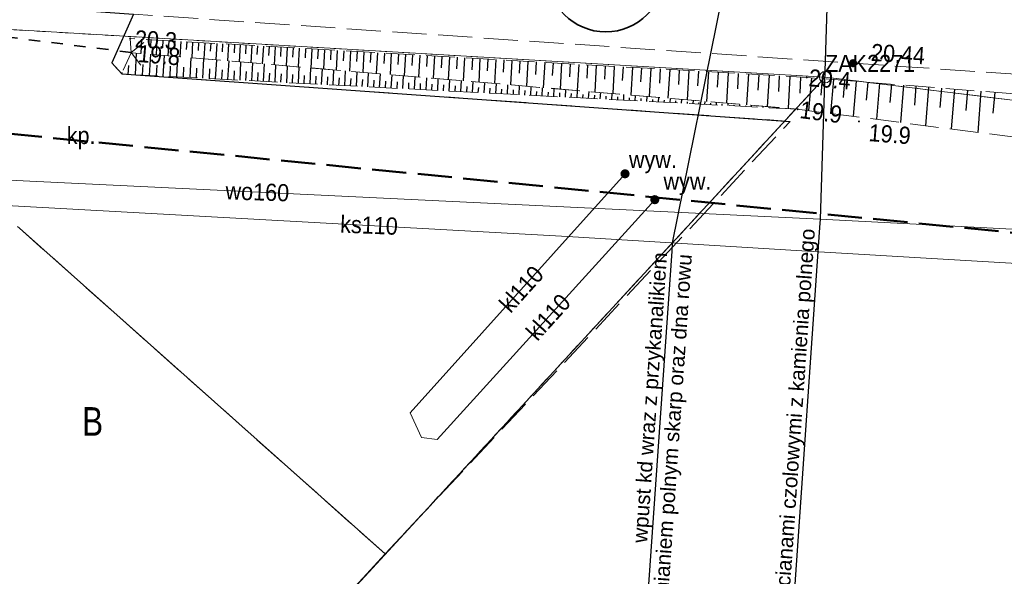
# Model space of a CAD drawing. Header units: metres. Extents: x 6551181 to 6555585, y 5935140 to 5937297.
# Tile 79 of 97: x 6551716 to 6551759, y 5935918 to 5935942. Entities that reach past the tile are written whole.
import ezdxf
from ezdxf import colors
from ezdxf.entities.mleader import LeaderData, LeaderLine
from ezdxf.enums import TextEntityAlignment as Align
from ezdxf.math import Vec2, Vec3

# ---------------------------------------------------------------- set-up
doc = ezdxf.new("R2010")
doc.units = ezdxf.units.M
for name, pattern in [('1.5_0.5', [2, 1.5, -0.5]), ('218-500', [1, 0.5, -0.5]), ('219-500', [0]), ('ib05_500', [1, 0.5, -0.5]), ('mz1.25_0.5', [1.75, 1.25, -0.5])]:
    doc.linetypes.add(name, pattern=pattern)
for name, color, linetype in [('000 Inne (niezydentyfikowane)', 7, 'Continuous'), ('202-Punkt graniczny stabilizowany trwale', 7, 'Continuous'), ('202-Punkt graniczny stabilizowany trwale-Atr103', 7, 'Continuous'), ('210-Oznaczenie użytku', 7, 'Continuous'), ('217-Granica konturu klasyfikcyjnego', 7, 'Continuous'), ('218-Granica użytku', 7, 'Continuous'), ('219-Linia granicy', 7, 'Continuous'), ('jezdnia (powierzchnia)', 7, 'Continuous'), ('krawężnik (linia)', 7, 'Continuous'), ('Obszar opracowania', 7, 'Continuous'), ('ogrodzenie trwałe (linia)', 7, 'Continuous'), ('plac (powierzchnia)', 7, 'Continuous'), ('plac (powierzchnia)-Atr17', 7, 'Continuous'), ('przepust (linia)', 7, 'Continuous'), ('przepust (linia) - symbol', 7, 'Continuous'), ('przewód kanalizacyjny (linia)', 7, 'Continuous'), ('przewód kanalizacyjny (linia)-Atr1', 7, 'Continuous'), ('przewód wodociągowy (linia)', 7, 'Continuous'), ('przewód wodociągowy (linia)-Atr1', 7, 'Continuous'), ('punkt wysokościowy naturalny', 7, 'Continuous'), ('punkt wysokościowy naturalny-Atr2', 7, 'Continuous'), ('punkt wysokościowy sztuczny', 7, 'Continuous'), ('punkt wysokościowy sztuczny-Atr2', 7, 'Continuous'), ('skarpa nieumocniona (powierzchnia)', 7, 'Continuous'), ('wywietrznik (punkt)', 7, 'Continuous'), ('wywietrznik (punkt)-Atr17', 7, 'Continuous')]:
    doc.layers.add(name, color=color, linetype=linetype)
doc.layers.add('_opis', color=7, linetype='Continuous', lineweight=18)
doc.styles.add('marcin', font='arial.ttf')
doc.styles.get("Standard").update_dxf_attribs({"font": 'arial.ttf'})
doc.linetypes.add('902-500', pattern='A,3.75,0,[1,ksztalty.shx,S=0.5,R=0,X=0,Y=0],3.75', length=7.5)

# ---------------------------------------------------------------- blocks, each defined once
blk = doc.blocks.new('202')
at = {"color": 0, "linetype": 'Continuous', "lineweight": -2}
blk.add_circle((0, 0), 2.5, dxfattribs=at)
blk = doc.blocks.new('US24')
at = {"linetype": 'Continuous', "lineweight": 0}
h = blk.add_hatch(color=0, dxfattribs=at)
edge = h.paths.add_edge_path()
edge.add_arc((0, 0), 0.2, 0, 360)
blk = doc.blocks.new('PW01')
at = {"linetype": 'Continuous', "lineweight": 13}
h = blk.add_hatch(color=0, dxfattribs=at)
edge = h.paths.add_edge_path()
edge.add_arc((0, 0), 0.045, 0, 360)
blk = doc.blocks.new('PW02')
at = {"linetype": 'Continuous', "lineweight": 13}
h = blk.add_hatch(color=0, dxfattribs=at)
edge = h.paths.add_edge_path()
edge.add_arc((0, 0), 0.18, 0, 360)
blk = doc.blocks.new('IB05')
at = {"color": 0, "linetype": 'Continuous', "lineweight": 13}
for q in [(0.495, 0.495), (0.495, -0.495)]:
    blk.add_line((0, 0), q, dxfattribs=at)

msp = doc.modelspace()

# ---------------------------------------------------------------- linework, layer by layer
at = {"layer": '000 Inne (niezydentyfikowane)', "color": 7, "linetype": 'Continuous', "lineweight": 25, "flags": 128}
for points in [[(6551721.7, 5935941.13), (6551721.66, 5935940.5)], [(6551722.11, 5935941.11), (6551722.09, 5935940.79)], [(6551722.37, 5935941.09), (6551722.33, 5935940.45)], [(6551722.63, 5935941.08), (6551722.61, 5935940.75)], [(6551722.89, 5935941.06), (6551722.85, 5935940.4)], [(6551723.15, 5935941.05), (6551723.13, 5935940.71)], [(6551723.41, 5935941.03), (6551723.37, 5935940.36)], [(6551723.67, 5935941.02), (6551723.65, 5935940.68)], [(6551723.93, 5935941), (6551723.89, 5935940.31)], [(6551724.19, 5935940.99), (6551724.17, 5935940.64)], [(6551724.46, 5935940.97), (6551724.42, 5935940.27)], [(6551724.72, 5935940.96), (6551724.7, 5935940.6)], [(6551724.98, 5935940.94), (6551724.94, 5935940.23)], [(6551725.24, 5935940.93), (6551725.22, 5935940.57)], [(6551725.5, 5935940.91), (6551725.46, 5935940.18)], [(6551725.76, 5935940.9), (6551725.74, 5935940.53)], [(6551726.01, 5935940.88), (6551725.97, 5935940.14)], [(6551726.26, 5935940.87), (6551726.24, 5935940.49)], [(6551726.51, 5935940.85), (6551726.47, 5935940.1)], [(6551726.76, 5935940.84), (6551726.74, 5935940.46)], [(6551727.02, 5935940.83), (6551726.97, 5935940.05)], [(6551727.27, 5935940.81), (6551727.25, 5935940.42)], [(6551727.53, 5935940.8), (6551727.49, 5935940.01)], [(6551727.79, 5935940.78), (6551727.77, 5935940.38)], [(6551728.06, 5935940.77), (6551728.01, 5935939.97)], [(6551728.32, 5935940.75), (6551728.3, 5935940.35)], [(6551728.59, 5935940.73), (6551728.54, 5935939.92)], [(6551728.86, 5935940.72), (6551728.84, 5935940.31)], [(6551729.14, 5935940.7), (6551729.09, 5935939.87)], [(6551729.41, 5935940.69), (6551729.39, 5935940.27)], [(6551729.69, 5935940.67), (6551729.64, 5935939.83)], [(6551729.97, 5935940.66), (6551729.95, 5935940.23)], [(6551730.25, 5935940.64), (6551730.2, 5935939.78)], [(6551730.54, 5935940.62), (6551730.51, 5935940.19)], [(6551730.83, 5935940.61), (6551730.78, 5935939.73)], [(6551731.12, 5935940.59), (6551731.09, 5935940.15)], [(6551721.43, 5935939.58), (6551721.48, 5935940.52)], [(6551722.05, 5935939.55), (6551722.1, 5935940.47)], [(6551722.65, 5935939.52), (6551722.7, 5935940.42)], [(6551723.24, 5935939.48), (6551723.29, 5935940.37)], [(6551723.82, 5935939.45), (6551723.86, 5935940.32)], [(6551724.38, 5935939.42), (6551724.42, 5935940.27)], [(6551724.93, 5935939.4), (6551724.98, 5935940.22)], [(6551725.47, 5935939.37), (6551725.52, 5935940.18)], [(6551731.41, 5935940.57), (6551731.36, 5935939.68)], [(6551731.71, 5935940.56), (6551731.68, 5935940.11)], [(6551732.01, 5935940.54), (6551731.95, 5935939.63)], [(6551732.31, 5935940.52), (6551732.28, 5935940.06)], [(6551732.61, 5935940.5), (6551732.56, 5935939.58)], [(6551732.92, 5935940.49), (6551732.89, 5935940.02)], [(6551733.23, 5935940.47), (6551733.17, 5935939.53)], [(6551733.54, 5935940.45), (6551733.51, 5935939.98)], [(6551733.86, 5935940.43), (6551733.8, 5935939.47)], [(6551734.18, 5935940.41), (6551734.15, 5935939.93)], [(6551734.5, 5935940.4), (6551734.44, 5935939.42)], [(6551734.82, 5935940.38), (6551734.79, 5935939.88)], [(6551735.15, 5935940.36), (6551735.09, 5935939.37)], [(6551735.48, 5935940.34), (6551735.45, 5935939.84)], [(6551735.81, 5935940.32), (6551735.75, 5935939.31)], [(6551736.15, 5935940.3), (6551736.12, 5935939.79)], [(6551736.48, 5935940.28), (6551736.43, 5935939.25)], [(6551736.83, 5935940.26), (6551736.8, 5935939.74)], [(6551737.17, 5935940.24), (6551737.11, 5935939.19)], [(6551737.52, 5935940.22), (6551737.49, 5935939.69)], [(6551737.87, 5935940.2), (6551737.81, 5935939.13)], [(6551738.23, 5935940.18), (6551738.2, 5935939.64)], [(6551738.58, 5935940.16), (6551738.52, 5935939.07)], [(6551721.12, 5935939.59), (6551721.14, 5935939.98)], [(6551721.74, 5935939.56), (6551721.77, 5935940.03)], [(6551722.35, 5935939.53), (6551722.38, 5935939.99)], [(6551722.95, 5935939.5), (6551722.97, 5935939.95)], [(6551723.53, 5935939.47), (6551723.55, 5935939.91)], [(6551724.1, 5935939.44), (6551724.12, 5935939.87)], [(6551724.66, 5935939.41), (6551724.68, 5935939.83)], [(6551725.21, 5935939.38), (6551725.23, 5935939.79)], [(6551725.74, 5935939.35), (6551725.76, 5935939.75)], [(6551726, 5935939.34), (6551726.04, 5935940.13)], [(6551726.52, 5935939.31), (6551726.56, 5935940.09)], [(6551727.03, 5935939.29), (6551727.07, 5935940.05)], [(6551727.53, 5935939.26), (6551727.57, 5935940)], [(6551728.04, 5935939.23), (6551728.08, 5935939.96)], [(6551728.55, 5935939.21), (6551728.59, 5935939.92)], [(6551729.06, 5935939.18), (6551729.09, 5935939.87)], [(6551729.56, 5935939.15), (6551729.6, 5935939.83)], [(6551730.07, 5935939.13), (6551730.1, 5935939.79)], [(6551730.58, 5935939.1), (6551730.61, 5935939.75)], [(6551738.94, 5935940.14), (6551738.91, 5935939.59)], [(6551739.31, 5935940.12), (6551739.25, 5935939.01)], [(6551739.68, 5935940.1), (6551739.64, 5935939.54)], [(6551740.05, 5935940.08), (6551739.98, 5935938.95)], [(6551740.42, 5935940.05), (6551740.39, 5935939.49)], [(6551740.8, 5935940.03), (6551740.73, 5935938.89)], [(6551741.18, 5935940.01), (6551741.15, 5935939.43)], [(6551741.56, 5935939.99), (6551741.5, 5935938.82)], [(6551741.95, 5935939.97), (6551741.92, 5935939.38)], [(6551742.34, 5935939.94), (6551742.28, 5935938.76)], [(6551742.74, 5935939.92), (6551742.7, 5935939.32)], [(6551743.14, 5935939.9), (6551743.07, 5935938.69)], [(6551743.54, 5935939.88), (6551743.5, 5935939.26)], [(6551743.94, 5935939.85), (6551743.87, 5935938.62)], [(6551744.35, 5935939.83), (6551744.32, 5935939.21)], [(6551744.77, 5935939.8), (6551744.69, 5935938.55)], [(6551745.18, 5935939.78), (6551745.15, 5935939.15)], [(6551745.6, 5935939.76), (6551745.53, 5935938.48)], [(6551746.03, 5935939.73), (6551745.99, 5935939.09)], [(6551720.85, 5935939.61), (6551720.85, 5935939.67)], [(6551726.26, 5935939.33), (6551726.28, 5935939.72)], [(6551726.78, 5935939.3), (6551726.8, 5935939.68)], [(6551727.28, 5935939.27), (6551727.3, 5935939.65)], [(6551727.79, 5935939.25), (6551727.81, 5935939.61)], [(6551728.29, 5935939.22), (6551728.31, 5935939.58)], [(6551728.8, 5935939.19), (6551728.82, 5935939.54)], [(6551729.31, 5935939.17), (6551729.33, 5935939.51)], [(6551729.82, 5935939.14), (6551729.83, 5935939.48)], [(6551730.32, 5935939.11), (6551730.34, 5935939.44)], [(6551730.83, 5935939.09), (6551730.85, 5935939.41)], [(6551731.09, 5935939.08), (6551731.12, 5935939.7)], [(6551731.34, 5935939.06), (6551731.36, 5935939.37)], [(6551731.59, 5935939.05), (6551731.62, 5935939.66)], [(6551731.85, 5935939.04), (6551731.86, 5935939.34)], [(6551732.1, 5935939.02), (6551732.13, 5935939.62)], [(6551732.35, 5935939.01), (6551732.37, 5935939.3)], [(6551732.61, 5935939), (6551732.64, 5935939.57)], [(6551733.12, 5935938.97), (6551733.14, 5935939.53)], [(6551733.62, 5935938.94), (6551733.65, 5935939.49)], [(6551734.13, 5935938.92), (6551734.16, 5935939.44)], [(6551734.64, 5935938.89), (6551734.66, 5935939.4)], [(6551735.14, 5935938.86), (6551735.17, 5935939.36)], [(6551735.65, 5935938.84), (6551735.68, 5935939.32)], [(6551746.46, 5935939.71), (6551746.38, 5935938.41)], [(6551746.89, 5935939.68), (6551746.85, 5935939.03)], [(6551747.33, 5935939.66), (6551747.25, 5935938.33)], [(6551747.76, 5935939.63), (6551747.73, 5935938.96)], [(6551748.21, 5935939.61), (6551748.13, 5935938.26)], [(6551748.66, 5935939.58), (6551748.62, 5935938.9)], [(6551749.11, 5935939.55), (6551749.03, 5935938.18)], [(6551749.56, 5935939.53), (6551749.52, 5935938.84)], [(6551750.02, 5935939.5), (6551749.94, 5935938.11)], [(6551750.49, 5935939.48), (6551750.45, 5935938.77)], [(6551750.96, 5935939.44), (6551750.84, 5935938.01)], [(6551751.43, 5935939.41), (6551751.38, 5935938.68)], [(6551751.92, 5935939.37), (6551751.8, 5935937.88)], [(6551752.41, 5935939.33), (6551752.35, 5935938.58)], [(6551732.86, 5935938.98), (6551732.88, 5935939.27)], [(6551733.37, 5935938.96), (6551733.38, 5935939.23)], [(6551733.88, 5935938.93), (6551733.89, 5935939.2)], [(6551734.38, 5935938.9), (6551734.4, 5935939.16)], [(6551734.89, 5935938.88), (6551734.9, 5935939.13)], [(6551735.4, 5935938.85), (6551735.41, 5935939.09)], [(6551735.91, 5935938.82), (6551735.92, 5935939.06)], [(6551736.16, 5935938.81), (6551736.18, 5935939.27)], [(6551736.41, 5935938.8), (6551736.43, 5935939.02)], [(6551736.67, 5935938.78), (6551736.69, 5935939.23)], [(6551736.92, 5935938.77), (6551736.93, 5935938.99)], [(6551737.17, 5935938.76), (6551737.2, 5935939.19)], [(6551737.43, 5935938.74), (6551737.44, 5935938.95)], [(6551737.68, 5935938.73), (6551737.7, 5935939.14)], [(6551737.94, 5935938.72), (6551737.95, 5935938.92)], [(6551738.19, 5935938.7), (6551738.21, 5935939.1)], [(6551738.44, 5935938.69), (6551738.45, 5935938.89)], [(6551738.7, 5935938.68), (6551738.72, 5935939.06)], [(6551739.2, 5935938.65), (6551739.22, 5935939.01)], [(6551739.71, 5935938.63), (6551739.73, 5935938.97)], [(6551740.22, 5935938.6), (6551740.24, 5935938.93)], [(6551740.73, 5935938.57), (6551740.74, 5935938.89)], [(6551752.91, 5935939.29), (6551752.79, 5935937.76)], [(6551753.42, 5935939.25), (6551753.36, 5935938.47)], [(6551753.93, 5935939.21), (6551753.81, 5935937.63)], [(6551754.46, 5935939.17), (6551754.39, 5935938.36)], [(6551754.99, 5935939.12), (6551754.86, 5935937.49)], [(6551755.53, 5935939.08), (6551755.47, 5935938.25)], [(6551756.08, 5935939.04), (6551755.95, 5935937.35)], [(6551756.64, 5935938.99), (6551756.57, 5935938.14)], [(6551757.21, 5935938.95), (6551757.07, 5935937.21)], [(6551757.78, 5935938.9), (6551757.71, 5935938.02)], [(6551738.95, 5935938.67), (6551738.96, 5935938.85)], [(6551739.46, 5935938.64), (6551739.47, 5935938.82)], [(6551739.97, 5935938.61), (6551739.97, 5935938.78)], [(6551740.47, 5935938.59), (6551740.48, 5935938.75)], [(6551740.98, 5935938.56), (6551740.99, 5935938.71)], [(6551741.23, 5935938.55), (6551741.25, 5935938.84)], [(6551741.49, 5935938.53), (6551741.5, 5935938.68)], [(6551741.74, 5935938.52), (6551741.76, 5935938.8)], [(6551742, 5935938.51), (6551742, 5935938.64)], [(6551742.25, 5935938.49), (6551742.26, 5935938.76)], [(6551742.5, 5935938.48), (6551742.51, 5935938.61)], [(6551742.76, 5935938.47), (6551742.77, 5935938.71)], [(6551743.01, 5935938.45), (6551743.02, 5935938.57)], [(6551743.26, 5935938.44), (6551743.28, 5935938.67)], [(6551743.52, 5935938.43), (6551743.52, 5935938.54)], [(6551743.77, 5935938.41), (6551743.78, 5935938.63)], [(6551744.03, 5935938.4), (6551744.03, 5935938.5)], [(6551744.28, 5935938.39), (6551744.29, 5935938.58)], [(6551744.53, 5935938.37), (6551744.54, 5935938.47)], [(6551744.79, 5935938.36), (6551744.8, 5935938.54)], [(6551745.29, 5935938.33), (6551745.3, 5935938.5)], [(6551745.8, 5935938.31), (6551745.81, 5935938.46)], [(6551758.37, 5935938.86), (6551758.23, 5935937.06)], [(6551758.97, 5935938.81), (6551758.89, 5935937.9)], [(6551745.04, 5935938.35), (6551745.04, 5935938.43)], [(6551745.55, 5935938.32), (6551745.55, 5935938.4)], [(6551746.05, 5935938.29), (6551746.06, 5935938.36)], [(6551746.31, 5935938.28), (6551746.32, 5935938.41)], [(6551746.56, 5935938.27), (6551746.57, 5935938.33)], [(6551746.82, 5935938.25), (6551746.82, 5935938.37)], [(6551747.07, 5935938.24), (6551747.07, 5935938.3)], [(6551747.32, 5935938.23), (6551747.33, 5935938.33)], [(6551747.58, 5935938.22), (6551747.58, 5935938.26)], [(6551747.83, 5935938.2), (6551747.84, 5935938.28)], [(6551748.08, 5935938.19), (6551748.09, 5935938.23)], [(6551748.34, 5935938.18), (6551748.34, 5935938.24)], [(6551748.59, 5935938.16), (6551748.59, 5935938.19)], [(6551748.85, 5935938.15), (6551748.85, 5935938.2)], [(6551749.1, 5935938.14), (6551749.1, 5935938.16)], [(6551749.35, 5935938.12), (6551749.35, 5935938.16)], [(6551749.61, 5935938.11), (6551749.61, 5935938.12)], [(6551749.86, 5935938.1), (6551749.86, 5935938.11)]]:
    msp.add_lwpolyline(points, dxfattribs=at)
at = {"layer": '217-Granica konturu klasyfikcyjnego', "color": 3, "linetype": '1.5_0.5', "lineweight": 18, "flags": 128}
for points in [[(6551751.56, 5935939.47), (6551701.78, 5935885.5)], [(6551792.01, 5935934.51), (6551751.56, 5935939.47)]]:
    msp.add_lwpolyline(points, dxfattribs=at)
at = {"layer": '218-Granica użytku', "color": 3, "linetype": '218-500', "lineweight": 18, "flags": 128}
for points in [[(6551751.56, 5935939.47), (6551711.52, 5935941.81)], [(6551701.78, 5935885.5), (6551751.56, 5935939.47)], [(6551751.56, 5935939.47), (6551792.01, 5935934.51)]]:
    msp.add_lwpolyline(points, dxfattribs=at)
at = {"layer": '219-Linia granicy', "color": 7, "linetype": '219-500', "lineweight": 18, "flags": 128}
for points in [[(6551711.52, 5935941.81), (6551751.56, 5935939.47)], [(6551660.45, 5935840.69), (6551751.56, 5935939.47)], [(6551792.01, 5935934.51), (6551751.56, 5935939.47)]]:
    msp.add_lwpolyline(points, dxfattribs=at)
at = {"layer": '_opis', "color": 1, "linetype": 'Continuous', "lineweight": 35}
msp.add_circle((6551741.9773, 5935943.9948), 2.548, dxfattribs=at)
at = {"layer": 'jezdnia (powierzchnia)', "color": 7, "linetype": '1.5_0.5', "lineweight": 18, "flags": 128}
msp.add_lwpolyline([(6551328.96, 5936334.85), (6551328.85, 5936339.4), (6551328.73, 5936357.03), (6551328.59, 5936376.23), (6551328.4, 5936397.13), (6551328.02, 5936414.29), (6551322.56, 5936409.84), (6551322.26, 5936398.68), (6551322.27, 5936387.64), (6551322.38, 5936376.93), (6551322.42, 5936367), (6551322.25, 5936346.98), (6551322.6, 5936337.31), (6551322.85, 5936327.45), (6551322.83, 5936325.77), (6551322.74, 5936320.86), (6551322.68, 5936317.17), (6551322.78, 5936307.21), (6551322.67, 5936297.56), (6551322.68, 5936287.57), (6551322.74, 5936279.01), (6551322.14, 5936267.97), (6551321.65, 5936262.65), (6551321.72, 5936261), (6551321.78, 5936259.98), (6551322.11, 5936257.72), (6551322.27, 5936255.96), (6551322.39, 5936254.52), (6551322.15, 5936252.96), (6551321.69, 5936250.98), (6551320.76, 5936248.16), (6551319.46, 5936245.23), (6551318.96, 5936243.62), (6551318.38, 5936241.01), (6551316.02, 5936222.64), (6551315.83, 5936219.84), (6551316.38, 5936210.81), (6551316.01, 5936207.91), (6551315.14, 5936200.41), (6551314.97, 5936199.68), (6551313.67, 5936198.52), (6551311.34, 5936197.7), (6551307.54, 5936198.81), (6551305.83, 5936196.21), (6551312.51, 5936190.73), (6551313.39, 5936189.35), (6551312.99, 5936186.91), (6551312.92, 5936183.49), (6551313.3, 5936180.11), (6551314.08, 5936177.55), (6551314.7, 5936175.79), (6551314.44, 5936174.65), (6551312.67, 5936172.43), (6551311.85, 5936172.5), (6551311.19, 5936171.27), (6551311.05, 5936169.19), (6551311.25, 5936168.73), (6551309.45, 5936165.18), (6551312.18, 5936163.98), (6551313.59, 5936166.07), (6551317.23, 5936168.57), (6551319.56, 5936168.77), (6551324.09, 5936164.11), (6551325.69, 5936162.67), (6551325.47, 5936161.1), (6551327.95, 5936158.95), (6551329.62, 5936159.04), (6551332.98, 5936156.08), (6551340.48, 5936149.19), (6551347.83, 5936142.43), (6551354.99, 5936135.82), (6551361.1, 5936130.02), (6551368.01, 5936123.21), (6551374.45, 5936116.65), (6551380.77, 5936110.1), (6551380.75, 5936107.84), (6551380.43, 5936106.99), (6551383.32, 5936104.18), (6551384.35, 5936104.44), (6551386.16, 5936104.24), (6551387.51, 5936103), (6551394.02, 5936096.15), (6551400.74, 5936089.06), (6551407.43, 5936082.07), (6551414.96, 5936073.7), (6551417.26, 5936071.24), (6551417.54, 5936068.85), (6551417.08, 5936067.39), (6551416.53, 5936066.51), (6551418.44, 5936064.69), (6551420.06, 5936065.32), (6551421.11, 5936065.47), (6551423.09, 5936065.27), (6551427.21, 5936061.47), (6551434.23, 5936055.28), (6551441.76, 5936048.87), (6551449.56, 5936042.36), (6551457.43, 5936035.97), (6551465.65, 5936029.87), (6551474.74, 5936023.08), (6551483.63, 5936016.83), (6551492.82, 5936010.56), (6551496.69, 5936007.92), (6551496.38, 5936006.4), (6551500.73, 5936003.64), (6551502.28, 5936004.36), (6551510, 5935999.26), (6551519.09, 5935993.33), (6551527.43, 5935987.94), (6551535.54, 5935982.98), (6551543.65, 5935977.72), (6551552.14, 5935972.93), (6551561.61, 5935968.23), (6551570.6, 5935964.82), (6551581.27, 5935961.57), (6551591.01, 5935959.14), (6551597.53, 5935957.63), (6551598.04, 5935956.71), (6551598.34, 5935954.89), (6551601.02, 5935954.23), (6551603.27, 5935956.5), (6551604.19, 5935956.44), (6551614.44, 5935954.25), (6551624.03, 5935952.41), (6551633.65, 5935950.68), (6551643.66, 5935949.13), (6551649.85, 5935948.21), (6551660.16, 5935947.16), (6551670.33, 5935946.28), (6551680.51, 5935945.58), (6551690.73, 5935944.67), (6551701.45, 5935943.82), (6551706.39, 5935943.35), (6551707.39, 5935941.45), (6551711.28, 5935940.88), (6551713.28, 5935942.8), (6551715.25, 5935942.66), (6551721.35, 5935942.22), (6551752.78, 5935940.08), (6551762.58, 5935939.42), (6551772.73, 5935938.68), (6551783.19, 5935937.92), (6551793.12, 5935937.25), (6551803.61, 5935936.53), (6551816.47, 5935935.66), (6551827.08, 5935934.95), (6551837.44, 5935934.3), (6551838.95, 5935934.11), (6551840.54, 5935930.96), (6551844.05, 5935930.93), (6551845.21, 5935933.24), (6551845.88, 5935933.65), (6551848.35, 5935933.59), (6551864.54, 5935932.06), (6551872.1, 5935931.21), (6551883.27, 5935929.95), (6551887.52, 5935929.3), (6551888.3, 5935928.47), (6551889.27, 5935927), (6551889.8, 5935925.29), (6551888.46, 5935921.18), (6551893.61, 5935921.03), (6551897.26, 5935920.92), (6551897.56, 5935926.27), (6551899.74, 5935927.57), (6551904.71, 5935926.85), (6551911.07, 5935925.83), (6551911.71, 5935924.67), (6551912.04, 5935923.9), (6551915.56, 5935923.37), (6551916.14, 5935924.18), (6551916.85, 5935924.92), (6551923.67, 5935923.8), (6551933.47, 5935922.17), (6551946.23, 5935919.92), (6551946.86, 5935918.95), (6551946.97, 5935917.94), (6551949.03, 5935915.66), (6551950.87, 5935917.18), (6551951.58, 5935918.19), (6551952.42, 5935918.86), (6551960.7, 5935917.37), (6551971.47, 5935915.4), (6551981.95, 5935913.57), (6551992.49, 5935911.65), (6551995.74, 5935911.01), (6551996.16, 5935910.41), (6551996.41, 5935909.03), (6552000.08, 5935908.33), (6552001.09, 5935909.46), (6552001.34, 5935909.66), (6552001.89, 5935909.89), (6552011.06, 5935908.38), (6552016.54, 5935907.3), (6552016.98, 5935906.37), (6552017.08, 5935905.24), (6552021, 5935904.44), (6552021.75, 5935905.56), (6552022.37, 5935906.31), (6552031.19, 5935904.66), (6552041.47, 5935902.98), (6552051.85, 5935901.04), (6552054.87, 5935900.36), (6552055.79, 5935898.24), (6552061.21, 5935896.92), (6552062.37, 5935898.83), (6552071.26, 5935896.73), (6552082.21, 5935893.77), (6552092.4, 5935891.09), (6552102.69, 5935888.17), (6552113.23, 5935885.31), (6552123.85, 5935882.37), (6552135.02, 5935879.28), (6552145.58, 5935876.34), (6552156.23, 5935873.42), (6552166.76, 5935870.42), (6552177.31, 5935867.56), (6552187.87, 5935864.65), (6552198.25, 5935861.79), (6552209.38, 5935858.53), (6552220.11, 5935855.69), (6552230.86, 5935852.63), (6552241.36, 5935849.67), (6552251.73, 5935846.66), (6552262.36, 5935843.89), (6552273.37, 5935841.27), (6552283.55, 5935838.85), (6552294.39, 5935836.69), (6552304.73, 5935835.22), (6552315.64, 5935833.74), (6552325.3, 5935832.55), (6552341.64, 5935830.38), (6552342.44, 5935829.69), (6552342.92, 5935828.2), (6552347.56, 5935827.77), (6552348.74, 5935829.5), (6552357.01, 5935828.52), (6552367.7, 5935827.13), (6552378.13, 5935825.75), (6552388.65, 5935824.39), (6552399.32, 5935823.07), (6552410.02, 5935821.67), (6552421.24, 5935820.34), (6552432.45, 5935818.68), (6552443.48, 5935817.42), (6552453.95, 5935816.03), (6552464.58, 5935814.75), (6552475.04, 5935813.29), (6552485.68, 5935811.95), (6552496.02, 5935810.59), (6552506.48, 5935809.35), (6552517.51, 5935807.84), (6552527.97, 5935806.56), (6552538.97, 5935805.09), (6552549.67, 5935803.82), (6552560.33, 5935802.42), (6552563.29, 5935802), (6552563.74, 5935801.13), (6552564.02, 5935800.22), (6552567.24, 5935799.81), (6552567.73, 5935800.53), (6552568.53, 5935801.4), (6552572.89, 5935801.02), (6552583.15, 5935799.96), (6552593.78, 5935798.88), (6552604.38, 5935797.88), (6552604.85, 5935803.41), (6552594.33, 5935804.61), (6552583.62, 5935805.8), (6552573.64, 5935806.91), (6552560.78, 5935808.39), (6552550.39, 5935809.67), (6552539.28, 5935811.02), (6552528.7, 5935812.3), (6552517.88, 5935813.68), (6552507.21, 5935815.18), (6552496.69, 5935816.5), (6552486.46, 5935817.81), (6552475.57, 5935819.24), (6552465.35, 5935820.56), (6552454.34, 5935821.99), (6552444.06, 5935823.33), (6552432.93, 5935824.71), (6552421.95, 5935826.21), (6552410.72, 5935827.55), (6552399.95, 5935828.95), (6552389.17, 5935830.26), (6552378.67, 5935831.73), (6552368.16, 5935833.12), (6552357.84, 5935834.4), (6552341.74, 5935836.31), (6552336.11, 5935837.13), (6552334.8, 5935838.98), (6552330.67, 5935843.7), (6552318.52, 5935843.8), (6552316.94, 5935839.51), (6552316.2, 5935839.6), (6552305.46, 5935841.19), (6552295.05, 5935842.73), (6552284.97, 5935844.88), (6552274.4, 5935847.14), (6552263.73, 5935849.7), (6552253.14, 5935852.53), (6552242.97, 5935855.52), (6552232.46, 5935858.37), (6552221.65, 5935861.46), (6552210.76, 5935864.4), (6552199.91, 5935867.46), (6552189.25, 5935870.45), (6552178.83, 5935873.3), (6552168.21, 5935876.2), (6552157.7, 5935879.19), (6552146.88, 5935882.12), (6552136.56, 5935885.03), (6552125.26, 5935888.16), (6552114.69, 5935891.09), (6552104.07, 5935894), (6552093.85, 5935896.89), (6552083.28, 5935899.67), (6552072.56, 5935902.58), (6552063.5, 5935904.64), (6552052.58, 5935906.96), (6552042.37, 5935908.85), (6552032.31, 5935910.58), (6552022.24, 5935912.51), (6552011.71, 5935914.3), (6552002.97, 5935915.91), (6551993.33, 5935917.67), (6551982.85, 5935919.56), (6551972.16, 5935921.42), (6551961.7, 5935923.41), (6551953.29, 5935924.88), (6551942.99, 5935926.75), (6551934.58, 5935928.16), (6551924.41, 5935929.85), (6551914.55, 5935931.45), (6551905.1, 5935932.89), (6551895.51, 5935934.28), (6551883.79, 5935935.93), (6551872.57, 5935937.31), (6551861.48, 5935938.41), (6551857.21, 5935938.77), (6551855.83, 5935941.56), (6551851.73, 5935941.94), (6551850.16, 5935939.44), (6551849.12, 5935939.43), (6551837.69, 5935940.23), (6551827.26, 5935940.93), (6551816.56, 5935941.65), (6551812.11, 5935941.89), (6551811.08, 5935942.83), (6551810.63, 5935944.01), (6551806.62, 5935944.32), (6551805.99, 5935943.23), (6551804.96, 5935942.43), (6551799.31, 5935943), (6551795.45, 5935943.07), (6551783.27, 5935943.93), (6551772.84, 5935944.64), (6551762.97, 5935945.37), (6551756.57, 5935946.71), (6551756.45, 5935947.99), (6551753.18, 5935948.46), (6551752.63, 5935947.03), (6551751.78, 5935946.29), (6551742.41, 5935946.78), (6551732.33, 5935947.44), (6551722.23, 5935948.29), (6551712.3, 5935948.93), (6551701.77, 5935949.75), (6551691.2, 5935950.61), (6551680.87, 5935951.49), (6551670.8, 5935952.18), (6551660.52, 5935953.19), (6551650.73, 5935954.13), (6551644.52, 5935955.05), (6551634.47, 5935956.54), (6551625.17, 5935958.24), (6551619.83, 5935959.35), (6551619.26, 5935960.49), (6551619.22, 5935962.61), (6551616.6, 5935963.05), (6551615.17, 5935961.02), (6551614.13, 5935960.5), (6551605.28, 5935962.2), (6551598.18, 5935963.63), (6551597.76, 5935964.59), (6551597.78, 5935967.09), (6551594.81, 5935968.01), (6551593.76, 5935965.74), (6551592.79, 5935964.93), (6551592.31, 5935964.89), (6551582.34, 5935967.37), (6551580.88, 5935967.83), (6551580.18, 5935968.71), (6551580.27, 5935970.63), (6551577.49, 5935971.77), (6551576.35, 5935970.29), (6551575.07, 5935969.6), (6551572.38, 5935970.41), (6551563.7, 5935973.87), (6551554.87, 5935978.16), (6551546.49, 5935983.02), (6551538.48, 5935988.13), (6551530.39, 5935993.18), (6551522.02, 5935998.55), (6551512.6, 5936004.66), (6551512.61, 5936005.55), (6551512.85, 5936007.35), (6551509.68, 5936009.41), (6551508.18, 5936008.59), (6551507, 5936008.48), (6551503.89, 5936010.34), (6551495.82, 5936015.64), (6551486.91, 5936021.79), (6551477.95, 5936028.1), (6551468.99, 5936034.63), (6551460.81, 5936040.8), (6551453.03, 5936047.14), (6551445.31, 5936053.57), (6551437.77, 5936059.97), (6551432.57, 5936064.65), (6551432.07, 5936066.32), (6551432.09, 5936068.02), (6551434.37, 5936071.22), (6551434.62, 5936071.59), (6551431.83, 5936073.34), (6551429.29, 5936070.94), (6551427.75, 5936070.76), (6551425.93, 5936071.17), (6551425.46, 5936071.49), (6551419.42, 5936077.79), (6551411.69, 5936086.16), (6551404.87, 5936093.24), (6551398.24, 5936100.37), (6551391.7, 5936107.27), (6551389.12, 5936111.46), (6551389.9, 5936112.46), (6551387.37, 5936115.19), (6551385.78, 5936114.88), (6551384.49, 5936114.89), (6551378.57, 5936120.76), (6551371.92, 5936127.68), (6551366.59, 5936132.83), (6551366.87, 5936133.78), (6551367.08, 5936134.17), (6551367.64, 5936134.92), (6551365, 5936137.57), (6551363.64, 5936136.69), (6551362.7, 5936136.71), (6551359.88, 5936139.65), (6551338.07, 5936159.81), (6551329.19, 5936168.03), (6551324.89, 5936173.07), (6551320.86, 5936179.47), (6551319.58, 5936183.33), (6551319.65, 5936188.36), (6551322.11, 5936204.81), (6551327.17, 5936242.31), (6551330.39, 5936265.19), (6551329.96, 5936267.22), (6551329.39, 5936272.76), (6551329.1, 5936274.41), (6551328.86, 5936276.23), (6551328.83, 5936278.38), (6551328.89, 5936294.47)], close=True, dxfattribs=at)
at = {"layer": 'krawężnik (linia)', "color": 7, "linetype": 'Continuous', "lineweight": 25, "flags": 128}
msp.add_lwpolyline([(6551709.25, 5935939.13), (6551709, 5935939.4), (6551711.28, 5935940.88), (6551713.28, 5935942.8), (6551715.25, 5935942.66), (6551721.35, 5935942.22), (6551720.4, 5935940.1), (6551720.83, 5935939.61), (6551750.04, 5935937.54)], dxfattribs=at)
at = {"layer": 'Obszar opracowania', "color": 6, "linetype": '1.5_0.5', "lineweight": 50, "flags": 128}
msp.add_lwpolyline([(6551818.32, 5935949.48), (6551816.4, 5935927.1), (6551691.07, 5935939.45), (6551655.04, 5935943.08), (6551594.88, 5935952.7), (6551558.27, 5935964.37), (6551521.83, 5935986.07), (6551479.91, 5936013.47), (6551430.28, 5936048.68), (6551403.2, 5936073.55), (6551351.97, 5936127.26), (6551339.98, 5936140.06), (6551355.92, 5936154.02), (6551383.22, 5936127.23), (6551398.41, 5936112.34), (6551441.88, 5936067.29), (6551466.09, 5936048.26), (6551498.73, 5936021.85), (6551519.95, 5936008.26), (6551556.28, 5935985.89), (6551583.14, 5935974.91), (6551603.83, 5935970.55), (6551675.12, 5935961.01)], close=True, dxfattribs=at)
at = {"layer": 'ogrodzenie trwałe (linia)', "color": 7, "linetype": '902-500', "lineweight": 35, "flags": 128}
msp.add_lwpolyline([(6551716.37, 5935932.87), (6551732.34, 5935918.65), (6551693.95, 5935876.86), (6551660.5, 5935840.62)], dxfattribs=at)
at = {"layer": 'plac (powierzchnia)', "color": 7, "linetype": '1.5_0.5', "lineweight": 18, "flags": 128}
msp.add_lwpolyline([(6551732.34, 5935918.65), (6551716.37, 5935932.87), (6551715.45, 5935933.71), (6551710.86, 5935937.79), (6551709.25, 5935939.13), (6551709, 5935939.4), (6551711.28, 5935940.88), (6551713.28, 5935942.8), (6551715.25, 5935942.66), (6551721.35, 5935942.22), (6551720.4, 5935940.1), (6551720.83, 5935939.61), (6551750.04, 5935937.54)], close=True, dxfattribs=at)
at = {"layer": 'przepust (linia)', "color": 7, "linetype": 'ib05_500', "lineweight": 35, "flags": 128}
msp.add_lwpolyline([(6551721.24, 5935940.55), (6551715.07, 5935941.32)], dxfattribs=at)
at = {"layer": 'przewód kanalizacyjny (linia)', "color": 34, "linetype": 'Continuous', "lineweight": 18, "flags": 128}
for points in [[(6551830.09, 5935927.21), (6551797.73, 5935929.11), (6551750.54, 5935931.89), (6551740.3, 5935932.51), (6551696.81, 5935934.92), (6551695.04, 5935935.02), (6551672.56, 5935936.3), (6551601.22, 5935948.08), (6551585.99, 5935952), (6551572.4, 5935954.03)], [(6551742.82, 5935935.25), (6551733.43, 5935924.81), (6551733.93, 5935923.73)], [(6551733.93, 5935923.73), (6551734.61, 5935923.64), (6551744.12, 5935934.12)]]:
    msp.add_lwpolyline(points, dxfattribs=at)
at = {"layer": 'przewód wodociągowy (linia)', "color": 5, "linetype": 'Continuous', "lineweight": 18, "flags": 128}
msp.add_lwpolyline([(6551792.48, 5935931.27), (6551792.21, 5935931.14), (6551751.34, 5935933.27), (6551708.63, 5935935.32), (6551697.7, 5935936.28)], dxfattribs=at)
at = {"layer": 'skarpa nieumocniona (powierzchnia)', "color": 7, "linetype": 'mz1.25_0.5', "lineweight": 18, "flags": 128}
for points in [[(6551761.72, 5935936.61), (6551750.36, 5935938.07), (6551721.24, 5935940.54), (6551721.2, 5935941.16), (6551750.76, 5935939.46), (6551761.96, 5935938.57)], [(6551761.72, 5935936.61), (6551750.36, 5935938.07), (6551721.24, 5935940.54), (6551721.2, 5935941.16), (6551750.76, 5935939.46), (6551761.96, 5935938.57)], [(6551750.36, 5935938.07), (6551720.83, 5935939.61), (6551721.24, 5935940.54)], [(6551750.36, 5935938.07), (6551720.83, 5935939.61), (6551721.24, 5935940.54)]]:
    msp.add_lwpolyline(points, close=True, dxfattribs=at)

# ---------------------------------------------------------------- block references
at = {"layer": '202-Punkt graniczny stabilizowany trwale', "color": 7, "linetype": 'Continuous', "lineweight": 18, "xscale": 0.1, "yscale": 0.1}
msp.add_blockref('202', (6551751.56, 5935939.47), dxfattribs=at)
at = {"layer": 'przepust (linia) - symbol', "color": 7, "linetype": 'Continuous', "lineweight": 35, "rotation": 352.8859999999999}
msp.add_blockref('IB05', (6551721.24, 5935940.55), dxfattribs=at)
at = {"layer": 'punkt wysokościowy naturalny', "color": 7, "linetype": 'Continuous', "lineweight": 13}
for p in [(6551721.2, 5935941.16), (6551721.24, 5935940.54), (6551750.76, 5935939.46), (6551750.36, 5935938.07), (6551753.04, 5935937.54)]:
    msp.add_blockref('PW01', p, dxfattribs=at)
at = {"layer": 'punkt wysokościowy sztuczny', "color": 7, "linetype": 'Continuous', "lineweight": 13}
msp.add_blockref('PW02', (6551752.78, 5935940.08), dxfattribs=at)
at = {"layer": 'wywietrznik (punkt)', "color": 7, "linetype": 'Continuous', "lineweight": 13}
for p in [(6551742.82, 5935935.25), (6551744.12, 5935934.12)]:
    msp.add_blockref('US24', p, dxfattribs=at)

# ---------------------------------------------------------------- texts
at = {"layer": '202-Punkt graniczny stabilizowany trwale-Atr103', "color": 7, "width": 0.9}
msp.add_text('ZAK2271', height=0.75, dxfattribs=at).set_placement((6551751.56, 5935939.47), align=Align.BOTTOM_LEFT)
at = {"layer": '210-Oznaczenie użytku', "color": 3, "linetype": 'Continuous', "lineweight": 18, "width": 0.79}
msp.add_text('B', height=1.25, dxfattribs=at).set_placement((6551719.1, 5935923.81))
at = {"layer": 'plac (powierzchnia)-Atr17', "color": 7, "width": 0.9}
msp.add_text('kp.', height=0.75, dxfattribs=at).set_placement((6551718.43, 5935936.55))
at = {"layer": 'przewód kanalizacyjny (linia)-Atr1', "color": 34, "width": 0.9}
for s, rotation, p in [('ks110', 357.631, (6551730.38, 5935933.06)), ('kl110', 48.03, (6551737.54, 5935929.38)), ('kl110', 47.778, (6551738.71, 5935928.16))]:
    msp.add_text(s, height=0.75, rotation=rotation, dxfattribs=at).set_placement(p, align=Align.MIDDLE_LEFT)
at = {"layer": 'przewód wodociągowy (linia)-Atr1', "color": 5, "width": 0.9}
msp.add_text('wo160', height=0.75, rotation=358.056, dxfattribs=at).set_placement((6551725.37, 5935934.51), align=Align.MIDDLE_LEFT)
at = {"layer": 'punkt wysokościowy naturalny-Atr2', "color": 7, "width": 0.9}
for s, rotation, p in [('20.3', -3.291, (6551721.41, 5935941.15)), ('19.8', -4.848, (6551721.55, 5935940.51)), ('20.4', -4.543, (6551750.85, 5935939.45)), ('19.9', -7.324, (6551750.47, 5935938.06))]:
    msp.add_text(s, height=0.75, rotation=rotation, dxfattribs=at).set_placement(p, align=Align.MIDDLE_LEFT)
msp.add_text('19.9', height=0.75, rotation=355.554, dxfattribs=at).set_placement((6551753.44, 5935936.68))
at = {"layer": 'punkt wysokościowy sztuczny-Atr2', "color": 7, "width": 0.9}
msp.add_text('20.44', height=0.75, rotation=356.147, dxfattribs=at).set_placement((6551753.57, 5935940.56), align=Align.MIDDLE_LEFT)
at = {"layer": 'wywietrznik (punkt)-Atr17', "color": 7, "width": 0.9}
for p in [(6551742.99, 5935935.5), (6551744.5, 5935934.55)]:
    msp.add_text('wyw.', height=0.75, dxfattribs=at).set_placement(p)

# ---------------------------------------------------------------- leaders
at = {"layer": '_opis'}
ml = msp.add_multileader_mtext('Standard', dxfattribs=at)
ml.set_content('przepust wraz z ścianami czolowymi z kamienia polnego ', color=256, style='marcin')
ml.set_leader_properties()
ml.build(insert=Vec2(0, 0))
ml.multileader.update_dxf_attribs({"text_right_attachment_type": 6, "dogleg_length": 0.36, "arrow_head_size": 0.18})
ctx = ml.context
ctx.base_point, ctx.char_height, ctx.arrow_head_size, ctx.landing_gap_size, ctx.plane_origin, ctx.plane_x_axis, ctx.plane_y_axis = Vec3(6551749.3163, 5935910.1978), 0.65, 0.18, 0.09, Vec3(6551732.1811, 5935975.3233), Vec3(0.0692715, 0.9975978), Vec3(-0.9975978, 0.0692715)
ctx.right_attachment, ctx.text_align_type = 6, 2
notes = []
notes.append((ctx, [(0, (1, 1, 0), (6551751.34, 5935933.27), (-0.0692715, -0.9975978), 0.36, [(0, [(6551751.8945, 5935950.6053)], 0, [])])]))
ctx.mtext.insert, ctx.mtext.text_direction, ctx.mtext.rotation, ctx.mtext.alignment, ctx.mtext.flow_direction = Vec3(6551750.4698, 5935932.8793), Vec3(0.0692715, 0.9975978), 1.5014693, 3, 5
ml = msp.add_multileader_mtext('Standard', dxfattribs=at)
ml.set_content('wpust kd wraz z przykanalikiem \\Poraz obrukiem kamianiem polnym skarp oraz dna rowu', color=256, style='marcin')
ml.set_leader_properties()
ml.build(insert=Vec2(0, 0))
ml.multileader.update_dxf_attribs({"text_right_attachment_type": 6, "dogleg_length": 0.36, "arrow_head_size": 0.18})
ctx = ml.context
ctx.base_point, ctx.char_height, ctx.arrow_head_size, ctx.landing_gap_size, ctx.plane_origin, ctx.plane_x_axis, ctx.plane_y_axis = Vec3(6551742.9063, 5935909.8162), 0.65, 0.18, 0.09, Vec3(6551726.7475, 5935975.01), Vec3(0.0692715, 0.9975978), Vec3(-0.9975978, 0.0692715)
ctx.right_attachment, ctx.text_align_type = 6, 2
notes.append((ctx, [(0, (1, 1, 0), (6551744.8844, 5935932.2324), (-0.0692715, -0.9975978), 0.36, [(0, [(6551747.697, 5935946.1854)], 0, [])])]))
ctx.mtext.insert, ctx.mtext.text_direction, ctx.mtext.rotation, ctx.mtext.alignment, ctx.mtext.flow_direction = Vec3(6551744.0142, 5935931.8418), Vec3(0.0692715, 0.9975978), 1.5014693, 3, 5
for ctx, leaders in notes:
    for number, flags, end, landing, length, lines in leaders:
        leader = LeaderData()
        leader.index, (leader.has_last_leader_line, leader.has_dogleg_vector, leader.attachment_direction) = number, flags
        leader.last_leader_point, leader.dogleg_vector, leader.dogleg_length = Vec3(end), Vec3(landing), length
        for number, points, colour, breaks in lines:
            line = LeaderLine()
            line.index, line.vertices, line.color, line.breaks = number, Vec3.list(points), colors.encode_raw_color(colour), breaks
            leader.lines.append(line)
        ctx.leaders.append(leader)

doc.saveas('drawing.dxf')
